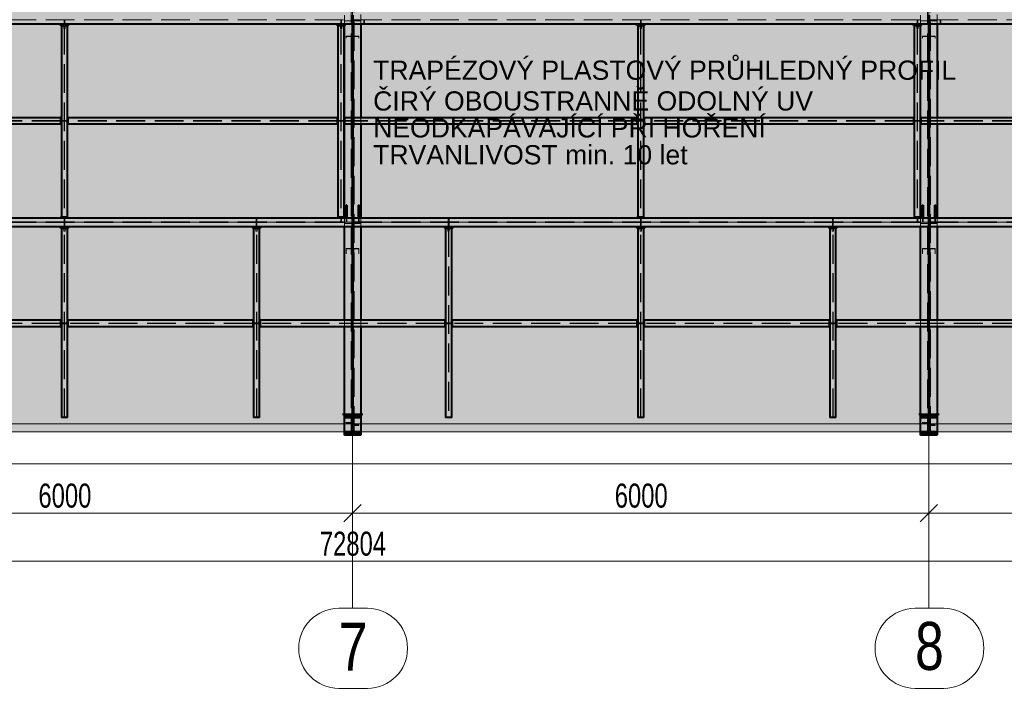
# Model space of a CAD drawing. Header units: metres. Extents: x 212 to 317, y 37 to 97.
# Tile 27 of 52: x 254.98 to 265.23, y 67.57 to 74.53. Entities that reach past the tile are written whole.
import ezdxf

# ---------------------------------------------------------------- set-up
doc = ezdxf.new("R2010")
doc.units = ezdxf.units.M
for name, pattern in [('__RA_15', [1.7, 1, -0.3, 0.1, -0.3]), ('__RA_2', [0.4, 0.3, -0.1]), ('__RA_4', [0.6, 0.3, -0.1, 0, -0.1, 0, -0.1])]:
    doc.linetypes.add(name, pattern=pattern)
for name, color, linetype, lineweight in [('OSY', 204, '__RA_15', 13), ('POPIS', 7, 'Continuous', 13), ('Standard', 7, 'Continuous', 40), ('VYZTUZ', 11, 'Continuous', 50)]:
    doc.layers.add(name, color=color, linetype=linetype, lineweight=lineweight)
doc.styles.add('ARIAL', font='ARIAL.TTF')

msp = doc.modelspace()

# ---------------------------------------------------------------- hatches: boundary and pattern name
at = {"layer": 'Standard', "linetype": 'Continuous', "lineweight": 13}
msp.add_hatch(color=204, dxfattribs=at).paths.add_polyline_path([(249.441, 76.634), (249.441, 70.236), (267.441, 70.236), (267.441, 76.634)])

# ---------------------------------------------------------------- linework, layer by layer
at = {"layer": 'OSY', "color": 204, "linetype": 'Continuous', "lineweight": 13}
for p, q in [((258.441, 68.407), (258.441, 93.935)), ((264.441, 68.407), (264.441, 93.935)), ((217.354, 72.419), (298.452, 72.419)), ((217.354, 70.318), (298.452, 70.318)), ((258.596, 68.401), (258.297, 68.401)), ((258.441, 68.407), (258.441, 68.407)), ((264.596, 68.401), (264.297, 68.401)), ((264.441, 68.407), (264.441, 68.407)), ((258.596, 67.567), (258.297, 67.567)), ((264.596, 67.567), (264.297, 67.567))]:
    msp.add_line(p, q, dxfattribs=at)
for centre, start, end in [((258.297, 67.984), 90, 270), ((258.596, 67.984), 270, 90), ((264.297, 67.984), 90, 270), ((264.596, 67.984), 270, 90)]:
    msp.add_arc(centre, 0.417, start, end, dxfattribs=at)
at = {"layer": 'Standard', "color": 136, "linetype": '__RA_2', "lineweight": 18}
for p, q in [((258.425, 80.381), (258.425, 70.202)), ((258.457, 70.202), (258.457, 80.381)), ((264.425, 80.381), (264.425, 70.202)), ((264.457, 70.202), (264.457, 80.381)), ((252.447, 74.524), (258.435, 74.524)), ((255.437, 74.524), (255.437, 74.514)), ((255.445, 74.514), (255.445, 74.524)), ((258.317, 74.524), (258.317, 74.514)), ((258.325, 74.514), (258.325, 74.524)), ((258.355, 74.524), (258.355, 74.572)), ((258.355, 74.514), (258.355, 74.524)), ((258.447, 74.524), (264.435, 74.524)), ((258.525, 74.524), (258.525, 74.514)), ((258.527, 74.58), (258.527, 74.482)), ((258.557, 74.524), (258.557, 74.514)), ((258.565, 74.514), (258.565, 74.524)), ((261.437, 74.524), (261.437, 74.514)), ((261.445, 74.514), (261.445, 74.524)), ((264.317, 74.524), (264.317, 74.514)), ((264.325, 74.514), (264.325, 74.524)), ((264.355, 74.524), (264.355, 74.572)), ((264.355, 74.514), (264.355, 74.524)), ((264.447, 74.524), (270.435, 74.524)), ((264.525, 74.524), (264.525, 74.514)), ((264.527, 74.58), (264.527, 74.482)), ((264.557, 74.524), (264.557, 74.514)), ((264.565, 74.514), (264.565, 74.524)), ((255.434, 74.464), (255.434, 74.434)), ((255.434, 74.434), (255.439, 74.434)), ((255.437, 74.514), (255.445, 74.514)), ((255.437, 74.482), (255.437, 74.514)), ((255.439, 74.464), (255.439, 72.472)), ((255.443, 74.464), (255.443, 72.472)), ((255.443, 74.434), (255.448, 74.434)), ((255.445, 74.514), (255.445, 74.482)), ((255.448, 74.434), (255.448, 74.464)), ((258.314, 74.464), (258.314, 74.434)), ((258.314, 74.434), (258.319, 74.434)), ((258.317, 74.514), (258.325, 74.514)), ((258.317, 74.482), (258.317, 74.514)), ((258.319, 74.464), (258.319, 72.472)), ((258.323, 74.464), (258.323, 72.472)), ((258.323, 74.434), (258.328, 74.434)), ((258.325, 74.514), (258.325, 74.482)), ((258.328, 74.434), (258.328, 74.464)), ((258.355, 74.482), (258.355, 74.514)), ((258.355, 74.514), (258.435, 74.514)), ((258.355, 74.469), (258.355, 74.482)), ((258.447, 74.514), (258.525, 74.514)), ((258.557, 74.514), (258.565, 74.514)), ((258.557, 74.482), (258.557, 74.514)), ((258.565, 74.514), (258.565, 74.482)), ((261.434, 74.464), (261.434, 74.434)), ((261.434, 74.434), (261.439, 74.434)), ((261.437, 74.514), (261.445, 74.514)), ((261.437, 74.482), (261.437, 74.514)), ((261.439, 74.464), (261.439, 72.472)), ((261.443, 74.464), (261.443, 72.472)), ((261.443, 74.434), (261.448, 74.434)), ((261.445, 74.514), (261.445, 74.482)), ((261.448, 74.434), (261.448, 74.464)), ((264.314, 74.464), (264.314, 74.434)), ((264.314, 74.434), (264.319, 74.434)), ((264.317, 74.514), (264.325, 74.514)), ((264.317, 74.482), (264.317, 74.514)), ((264.319, 74.464), (264.319, 72.472)), ((264.323, 74.464), (264.323, 72.472)), ((264.323, 74.434), (264.328, 74.434)), ((264.325, 74.514), (264.325, 74.482)), ((264.328, 74.434), (264.328, 74.464)), ((264.355, 74.482), (264.355, 74.514)), ((264.355, 74.514), (264.435, 74.514)), ((264.355, 74.469), (264.355, 74.482)), ((264.447, 74.514), (264.525, 74.514)), ((264.557, 74.514), (264.565, 74.514)), ((264.557, 74.482), (264.557, 74.514)), ((264.565, 74.514), (264.565, 74.482)), ((258.429, 74.355), (258.375, 74.355)), ((258.375, 74.355), (258.375, 74.352)), ((258.375, 74.352), (258.375, 74.332)), ((258.375, 74.352), (258.435, 74.352)), ((258.429, 74.357), (258.429, 74.355)), ((258.429, 74.346), (258.429, 74.355)), ((258.447, 74.352), (258.507, 74.352)), ((258.453, 74.355), (258.453, 74.357)), ((258.507, 74.355), (258.453, 74.355)), ((258.453, 74.355), (258.453, 74.346)), ((258.507, 74.352), (258.507, 74.355)), ((258.507, 74.332), (258.507, 74.352)), ((264.429, 74.355), (264.375, 74.355)), ((264.375, 74.355), (264.375, 74.352)), ((264.375, 74.352), (264.375, 74.332)), ((264.375, 74.352), (264.435, 74.352)), ((264.429, 74.357), (264.429, 74.355)), ((264.429, 74.346), (264.429, 74.355)), ((264.447, 74.352), (264.507, 74.352)), ((264.453, 74.355), (264.453, 74.357)), ((264.507, 74.355), (264.453, 74.355)), ((264.453, 74.355), (264.453, 74.346)), ((264.507, 74.352), (264.507, 74.355)), ((264.507, 74.332), (264.507, 74.352)), ((258.355, 73.433), (258.355, 73.513)), ((258.435, 73.505), (258.435, 73.441)), ((258.447, 73.441), (258.447, 73.505)), ((258.527, 73.505), (258.527, 73.441)), ((264.355, 73.433), (264.355, 73.513)), ((264.435, 73.505), (264.435, 73.441)), ((264.447, 73.441), (264.447, 73.505)), ((264.527, 73.505), (264.527, 73.441)), ((255.401, 73.475), (252.361, 73.475)), ((255.401, 73.471), (252.361, 73.471)), ((255.409, 73.477), (255.429, 73.477)), ((255.429, 73.469), (255.409, 73.469)), ((255.439, 73.477), (255.429, 73.477)), ((255.429, 73.477), (255.429, 73.469)), ((255.429, 73.469), (255.439, 73.469)), ((255.453, 73.477), (255.443, 73.477)), ((255.443, 73.469), (255.453, 73.469)), ((255.453, 73.469), (255.453, 73.477)), ((255.453, 73.477), (255.473, 73.477)), ((255.473, 73.469), (255.453, 73.469)), ((258.281, 73.475), (255.481, 73.475)), ((258.281, 73.471), (255.481, 73.471)), ((258.289, 73.477), (258.309, 73.477)), ((258.309, 73.469), (258.289, 73.469)), ((258.319, 73.477), (258.309, 73.477)), ((258.309, 73.477), (258.309, 73.469)), ((258.309, 73.469), (258.319, 73.469)), ((258.333, 73.477), (258.323, 73.477)), ((258.323, 73.469), (258.333, 73.469)), ((258.333, 73.469), (258.333, 73.477)), ((258.333, 73.477), (258.353, 73.477)), ((258.353, 73.469), (258.333, 73.469)), ((261.401, 73.475), (258.361, 73.475)), ((261.401, 73.471), (258.361, 73.471)), ((261.409, 73.477), (261.429, 73.477)), ((261.429, 73.469), (261.409, 73.469)), ((261.439, 73.477), (261.429, 73.477)), ((261.429, 73.477), (261.429, 73.469)), ((261.429, 73.469), (261.439, 73.469)), ((261.453, 73.477), (261.443, 73.477)), ((261.443, 73.469), (261.453, 73.469)), ((261.453, 73.469), (261.453, 73.477)), ((261.453, 73.477), (261.473, 73.477)), ((261.473, 73.469), (261.453, 73.469)), ((264.281, 73.475), (261.481, 73.475)), ((264.281, 73.471), (261.481, 73.471)), ((264.289, 73.477), (264.309, 73.477)), ((264.309, 73.469), (264.289, 73.469)), ((264.319, 73.477), (264.309, 73.477)), ((264.309, 73.477), (264.309, 73.469)), ((264.309, 73.469), (264.319, 73.469)), ((264.333, 73.477), (264.323, 73.477)), ((264.323, 73.469), (264.333, 73.469)), ((264.333, 73.469), (264.333, 73.477)), ((264.333, 73.477), (264.353, 73.477)), ((264.353, 73.469), (264.333, 73.469)), ((267.401, 73.475), (264.361, 73.475)), ((267.401, 73.471), (264.361, 73.471)), ((258.373, 72.482), (258.381, 72.482)), ((258.501, 72.482), (258.509, 72.482)), ((264.373, 72.482), (264.381, 72.482)), ((264.501, 72.482), (264.509, 72.482)), ((252.447, 72.422), (258.435, 72.422)), ((252.447, 72.416), (258.435, 72.416)), ((255.437, 72.432), (255.437, 72.464)), ((255.445, 72.432), (255.437, 72.432)), ((255.437, 72.432), (255.437, 72.422)), ((255.437, 72.416), (255.437, 72.406)), ((255.437, 72.406), (255.445, 72.406)), ((255.437, 72.374), (255.437, 72.406)), ((255.445, 72.464), (255.445, 72.432)), ((255.445, 72.422), (255.445, 72.432)), ((255.445, 72.406), (255.445, 72.416)), ((255.445, 72.406), (255.445, 72.374)), ((257.437, 72.432), (257.437, 72.464)), ((257.445, 72.432), (257.437, 72.432)), ((257.437, 72.432), (257.437, 72.422)), ((257.437, 72.416), (257.437, 72.406)), ((257.437, 72.406), (257.445, 72.406)), ((257.437, 72.374), (257.437, 72.406)), ((257.445, 72.464), (257.445, 72.432)), ((257.445, 72.422), (257.445, 72.432)), ((257.445, 72.406), (257.445, 72.416)), ((257.445, 72.406), (257.445, 72.374)), ((258.317, 72.432), (258.317, 72.464)), ((258.325, 72.432), (258.317, 72.432)), ((258.317, 72.432), (258.317, 72.422)), ((258.325, 72.464), (258.325, 72.432)), ((258.325, 72.422), (258.325, 72.432)), ((258.355, 72.416), (258.355, 72.464)), ((258.355, 72.406), (258.355, 72.416)), ((258.355, 72.374), (258.355, 72.406)), ((258.355, 72.406), (258.435, 72.406)), ((258.373, 72.422), (258.373, 72.464)), ((258.381, 72.464), (258.381, 72.422)), ((258.447, 72.422), (264.435, 72.422)), ((258.447, 72.416), (264.435, 72.416)), ((258.447, 72.406), (258.525, 72.406)), ((258.501, 72.422), (258.501, 72.464)), ((258.509, 72.464), (258.509, 72.422)), ((258.525, 72.416), (258.525, 72.406)), ((258.527, 72.464), (258.527, 72.374)), ((259.437, 72.432), (259.437, 72.464)), ((259.445, 72.432), (259.437, 72.432)), ((259.437, 72.432), (259.437, 72.422)), ((259.437, 72.416), (259.437, 72.406)), ((259.437, 72.406), (259.445, 72.406)), ((259.437, 72.374), (259.437, 72.406)), ((259.445, 72.464), (259.445, 72.432)), ((259.445, 72.422), (259.445, 72.432)), ((259.445, 72.406), (259.445, 72.416)), ((259.445, 72.406), (259.445, 72.374)), ((261.437, 72.432), (261.437, 72.464)), ((261.445, 72.432), (261.437, 72.432)), ((261.437, 72.432), (261.437, 72.422)), ((261.437, 72.416), (261.437, 72.406)), ((261.437, 72.406), (261.445, 72.406)), ((261.437, 72.374), (261.437, 72.406)), ((261.445, 72.464), (261.445, 72.432)), ((261.445, 72.422), (261.445, 72.432)), ((261.445, 72.406), (261.445, 72.416)), ((261.445, 72.406), (261.445, 72.374)), ((263.437, 72.432), (263.437, 72.464)), ((263.445, 72.432), (263.437, 72.432)), ((263.437, 72.432), (263.437, 72.422)), ((263.437, 72.416), (263.437, 72.406)), ((263.437, 72.406), (263.445, 72.406)), ((263.437, 72.374), (263.437, 72.406)), ((263.445, 72.464), (263.445, 72.432)), ((263.445, 72.422), (263.445, 72.432)), ((263.445, 72.406), (263.445, 72.416)), ((263.445, 72.406), (263.445, 72.374)), ((264.317, 72.432), (264.317, 72.464)), ((264.325, 72.432), (264.317, 72.432)), ((264.317, 72.432), (264.317, 72.422)), ((264.325, 72.464), (264.325, 72.432)), ((264.325, 72.422), (264.325, 72.432)), ((264.355, 72.416), (264.355, 72.464)), ((264.355, 72.406), (264.355, 72.416)), ((264.355, 72.374), (264.355, 72.406)), ((264.355, 72.406), (264.435, 72.406)), ((264.373, 72.422), (264.373, 72.464)), ((264.381, 72.464), (264.381, 72.422)), ((264.447, 72.422), (270.435, 72.422)), ((264.447, 72.416), (270.435, 72.416)), ((264.447, 72.406), (264.525, 72.406)), ((264.501, 72.422), (264.501, 72.464)), ((264.509, 72.464), (264.509, 72.422)), ((264.525, 72.416), (264.525, 72.406)), ((264.527, 72.464), (264.527, 72.374)), ((255.434, 72.356), (255.434, 72.326)), ((255.434, 72.326), (255.439, 72.326)), ((255.439, 70.386), (255.439, 72.356)), ((255.443, 70.386), (255.443, 72.356)), ((255.443, 72.326), (255.448, 72.326)), ((255.448, 72.326), (255.448, 72.356)), ((257.434, 72.356), (257.434, 72.326)), ((257.434, 72.326), (257.439, 72.326)), ((257.439, 70.386), (257.439, 72.356)), ((257.443, 70.386), (257.443, 72.356)), ((257.443, 72.326), (257.448, 72.326)), ((257.448, 72.326), (257.448, 72.356)), ((259.434, 72.356), (259.434, 72.326)), ((259.434, 72.326), (259.439, 72.326)), ((259.439, 72.356), (259.439, 70.386)), ((259.443, 72.356), (259.443, 70.386)), ((259.443, 72.326), (259.448, 72.326)), ((259.448, 72.326), (259.448, 72.356)), ((261.434, 72.356), (261.434, 72.326)), ((261.434, 72.326), (261.439, 72.326)), ((261.439, 70.386), (261.439, 72.356)), ((261.443, 70.386), (261.443, 72.356)), ((261.443, 72.326), (261.448, 72.326)), ((261.448, 72.326), (261.448, 72.356)), ((263.434, 72.356), (263.434, 72.326)), ((263.434, 72.326), (263.439, 72.326)), ((263.439, 70.386), (263.439, 72.356)), ((263.443, 70.386), (263.443, 72.356)), ((263.443, 72.326), (263.448, 72.326)), ((263.448, 72.326), (263.448, 72.356)), ((258.429, 72.143), (258.375, 72.143)), ((258.375, 72.143), (258.375, 72.141)), ((258.375, 72.141), (258.375, 72.09)), ((258.375, 72.141), (258.435, 72.141)), ((258.429, 72.146), (258.429, 72.143)), ((258.429, 72.112), (258.429, 72.143)), ((258.447, 72.141), (258.507, 72.141)), ((258.453, 72.143), (258.453, 72.146)), ((258.507, 72.143), (258.453, 72.143)), ((258.453, 72.143), (258.453, 72.112)), ((258.507, 72.141), (258.507, 72.143)), ((258.507, 72.09), (258.507, 72.141)), ((264.429, 72.143), (264.375, 72.143)), ((264.375, 72.143), (264.375, 72.141)), ((264.375, 72.141), (264.375, 72.09)), ((264.375, 72.141), (264.435, 72.141)), ((264.429, 72.146), (264.429, 72.143)), ((264.429, 72.112), (264.429, 72.143)), ((264.447, 72.141), (264.507, 72.141)), ((264.453, 72.143), (264.453, 72.146)), ((264.507, 72.143), (264.453, 72.143)), ((264.453, 72.143), (264.453, 72.112)), ((264.507, 72.141), (264.507, 72.143)), ((264.507, 72.09), (264.507, 72.141)), ((255.401, 71.367), (253.481, 71.367)), ((255.401, 71.363), (253.481, 71.363)), ((255.409, 71.369), (255.429, 71.369)), ((255.429, 71.361), (255.409, 71.361)), ((255.439, 71.369), (255.429, 71.369)), ((255.429, 71.369), (255.429, 71.361)), ((255.429, 71.361), (255.439, 71.361)), ((255.453, 71.369), (255.443, 71.369)), ((255.443, 71.361), (255.453, 71.361)), ((255.453, 71.361), (255.453, 71.369)), ((255.453, 71.369), (255.473, 71.369)), ((255.473, 71.361), (255.453, 71.361)), ((257.401, 71.367), (255.481, 71.367)), ((257.401, 71.363), (255.481, 71.363)), ((257.409, 71.369), (257.429, 71.369)), ((257.429, 71.361), (257.409, 71.361)), ((257.439, 71.369), (257.429, 71.369)), ((257.429, 71.369), (257.429, 71.361)), ((257.429, 71.361), (257.439, 71.361)), ((257.453, 71.369), (257.443, 71.369)), ((257.443, 71.361), (257.453, 71.361)), ((257.453, 71.361), (257.453, 71.369)), ((257.453, 71.369), (257.473, 71.369)), ((257.473, 71.361), (257.453, 71.361)), ((259.401, 71.367), (257.481, 71.367)), ((259.401, 71.363), (257.481, 71.363)), ((258.355, 71.333), (258.355, 71.397)), ((258.435, 71.397), (258.435, 71.333)), ((258.447, 71.333), (258.447, 71.397)), ((258.527, 71.397), (258.527, 71.333)), ((259.409, 71.369), (259.429, 71.369)), ((259.429, 71.361), (259.409, 71.361)), ((259.439, 71.369), (259.429, 71.369)), ((259.429, 71.369), (259.429, 71.361)), ((259.429, 71.361), (259.439, 71.361)), ((259.453, 71.369), (259.443, 71.369)), ((259.443, 71.361), (259.453, 71.361)), ((259.453, 71.361), (259.453, 71.369)), ((259.453, 71.369), (259.473, 71.369)), ((259.473, 71.361), (259.453, 71.361)), ((261.401, 71.367), (259.481, 71.367)), ((261.401, 71.363), (259.481, 71.363)), ((261.409, 71.369), (261.429, 71.369)), ((261.429, 71.361), (261.409, 71.361)), ((261.439, 71.369), (261.429, 71.369)), ((261.429, 71.369), (261.429, 71.361)), ((261.429, 71.361), (261.439, 71.361)), ((261.453, 71.369), (261.443, 71.369)), ((261.443, 71.361), (261.453, 71.361)), ((261.453, 71.361), (261.453, 71.369)), ((261.453, 71.369), (261.473, 71.369)), ((261.473, 71.361), (261.453, 71.361)), ((263.401, 71.367), (261.481, 71.367)), ((263.401, 71.363), (261.481, 71.363)), ((263.409, 71.369), (263.429, 71.369)), ((263.429, 71.361), (263.409, 71.361)), ((263.439, 71.369), (263.429, 71.369)), ((263.429, 71.369), (263.429, 71.361)), ((263.429, 71.361), (263.439, 71.361)), ((263.453, 71.369), (263.443, 71.369)), ((263.443, 71.361), (263.453, 71.361)), ((263.453, 71.361), (263.453, 71.369)), ((263.453, 71.369), (263.473, 71.369)), ((263.473, 71.361), (263.453, 71.361)), ((265.401, 71.367), (263.481, 71.367)), ((265.401, 71.363), (263.481, 71.363)), ((264.355, 71.333), (264.355, 71.397)), ((264.435, 71.397), (264.435, 71.333)), ((264.447, 71.333), (264.447, 71.397)), ((264.527, 71.397), (264.527, 71.333)), ((258.375, 70.336), (258.375, 70.335)), ((258.429, 70.335), (258.375, 70.335)), ((258.375, 70.335), (258.375, 70.329)), ((258.375, 70.329), (258.435, 70.329)), ((258.429, 70.39), (258.429, 70.389)), ((258.429, 70.389), (258.429, 70.335)), ((258.435, 70.389), (258.429, 70.389)), ((264.375, 70.336), (264.375, 70.335)), ((264.429, 70.335), (264.375, 70.335)), ((264.375, 70.335), (264.375, 70.329)), ((264.375, 70.329), (264.435, 70.329)), ((264.429, 70.39), (264.429, 70.389)), ((264.429, 70.389), (264.429, 70.335)), ((264.435, 70.389), (264.429, 70.389)), ((258.507, 70.309), (258.447, 70.309)), ((258.447, 70.249), (258.453, 70.249)), ((258.453, 70.304), (258.453, 70.303)), ((258.453, 70.249), (258.453, 70.303)), ((258.453, 70.303), (258.507, 70.303)), ((258.507, 70.309), (258.507, 70.31)), ((258.507, 70.303), (258.507, 70.309)), ((264.507, 70.309), (264.447, 70.309)), ((264.447, 70.249), (264.453, 70.249)), ((264.453, 70.304), (264.453, 70.303)), ((264.453, 70.249), (264.453, 70.303)), ((264.453, 70.303), (264.507, 70.303)), ((264.507, 70.309), (264.507, 70.31)), ((264.507, 70.303), (264.507, 70.309)), ((258.355, 70.202), (258.425, 70.202)), ((258.425, 70.208), (258.435, 70.208)), ((258.447, 70.208), (258.457, 70.208)), ((258.457, 70.202), (258.527, 70.202)), ((264.355, 70.202), (264.425, 70.202)), ((264.425, 70.208), (264.435, 70.208)), ((264.447, 70.208), (264.457, 70.208)), ((264.457, 70.202), (264.527, 70.202))]:
    msp.add_line(p, q, dxfattribs=at)
at = {"layer": 'Standard', "color": 1, "linetype": 'Continuous', "lineweight": 40}
for p, q in [((258.435, 74.572), (258.435, 74.482)), ((258.447, 74.524), (258.435, 74.524)), ((258.447, 74.482), (258.447, 74.572)), ((264.435, 74.572), (264.435, 74.482)), ((264.447, 74.524), (264.435, 74.524)), ((264.447, 74.482), (264.447, 74.572)), ((252.447, 74.482), (258.435, 74.482)), ((255.391, 74.474), (255.391, 74.482)), ((255.391, 74.474), (255.491, 74.474)), ((255.399, 74.474), (255.399, 74.469)), ((255.399, 74.469), (255.434, 74.469)), ((255.409, 74.464), (255.409, 72.472)), ((255.409, 74.464), (255.473, 74.464)), ((255.434, 74.469), (255.434, 74.464)), ((255.439, 74.464), (255.439, 74.474)), ((255.443, 74.474), (255.443, 74.464)), ((255.448, 74.464), (255.448, 74.469)), ((255.448, 74.469), (255.483, 74.469)), ((255.473, 72.472), (255.473, 74.464)), ((255.483, 74.469), (255.483, 74.474)), ((255.491, 74.482), (255.491, 74.474)), ((258.271, 74.474), (258.271, 74.482)), ((258.271, 74.474), (258.371, 74.474)), ((258.279, 74.474), (258.279, 74.469)), ((258.279, 74.469), (258.314, 74.469)), ((258.289, 74.464), (258.289, 72.472)), ((258.289, 74.464), (258.353, 74.464)), ((258.314, 74.469), (258.314, 74.464)), ((258.319, 74.464), (258.319, 74.474)), ((258.323, 74.474), (258.323, 74.464)), ((258.328, 74.464), (258.328, 74.469)), ((258.328, 74.469), (258.363, 74.469)), ((258.353, 72.472), (258.353, 74.464)), ((258.355, 73.513), (258.355, 74.469)), ((258.363, 74.469), (258.363, 74.474)), ((258.371, 74.482), (258.371, 74.474)), ((258.435, 74.514), (258.447, 74.514)), ((258.435, 74.482), (258.435, 73.505)), ((258.447, 73.505), (258.447, 74.482)), ((258.447, 74.482), (264.435, 74.482)), ((258.527, 74.482), (258.527, 73.505)), ((261.391, 74.474), (261.391, 74.482)), ((261.391, 74.474), (261.491, 74.474)), ((261.399, 74.474), (261.399, 74.469)), ((261.399, 74.469), (261.434, 74.469)), ((261.409, 74.464), (261.409, 72.472)), ((261.409, 74.464), (261.473, 74.464)), ((261.434, 74.469), (261.434, 74.464)), ((261.439, 74.464), (261.439, 74.474)), ((261.443, 74.474), (261.443, 74.464)), ((261.448, 74.464), (261.448, 74.469)), ((261.448, 74.469), (261.483, 74.469)), ((261.473, 72.472), (261.473, 74.464)), ((261.483, 74.469), (261.483, 74.474)), ((261.491, 74.482), (261.491, 74.474)), ((264.271, 74.474), (264.271, 74.482)), ((264.271, 74.474), (264.371, 74.474)), ((264.279, 74.474), (264.279, 74.469)), ((264.279, 74.469), (264.314, 74.469)), ((264.289, 74.464), (264.289, 72.472)), ((264.289, 74.464), (264.353, 74.464)), ((264.314, 74.469), (264.314, 74.464)), ((264.319, 74.464), (264.319, 74.474)), ((264.323, 74.474), (264.323, 74.464)), ((264.328, 74.464), (264.328, 74.469)), ((264.328, 74.469), (264.363, 74.469)), ((264.353, 72.472), (264.353, 74.464)), ((264.355, 73.513), (264.355, 74.469)), ((264.363, 74.469), (264.363, 74.474)), ((264.371, 74.482), (264.371, 74.474)), ((264.435, 74.514), (264.447, 74.514)), ((264.435, 74.482), (264.435, 73.505)), ((264.447, 73.505), (264.447, 74.482)), ((264.447, 74.482), (270.435, 74.482)), ((264.527, 74.482), (264.527, 73.505)), ((258.447, 74.218), (258.435, 74.218)), ((264.447, 74.218), (264.435, 74.218)), ((255.401, 73.505), (252.361, 73.505)), ((255.401, 73.513), (255.401, 73.505)), ((255.401, 73.513), (255.409, 73.513)), ((255.401, 73.505), (255.401, 73.441)), ((255.473, 73.513), (255.481, 73.513)), ((255.481, 73.505), (255.481, 73.513)), ((255.481, 73.441), (255.481, 73.505)), ((258.281, 73.505), (255.481, 73.505)), ((258.281, 73.513), (258.281, 73.505)), ((258.281, 73.513), (258.289, 73.513)), ((258.281, 73.505), (258.281, 73.441)), ((258.353, 73.513), (258.361, 73.513)), ((258.361, 73.505), (258.361, 73.513)), ((258.361, 73.441), (258.361, 73.505)), ((261.401, 73.505), (258.361, 73.505)), ((261.401, 73.513), (261.401, 73.505)), ((261.401, 73.513), (261.409, 73.513)), ((261.401, 73.505), (261.401, 73.441)), ((261.473, 73.513), (261.481, 73.513)), ((261.481, 73.505), (261.481, 73.513)), ((261.481, 73.441), (261.481, 73.505)), ((264.281, 73.505), (261.481, 73.505)), ((264.281, 73.513), (264.281, 73.505)), ((264.281, 73.513), (264.289, 73.513)), ((264.281, 73.505), (264.281, 73.441)), ((264.353, 73.513), (264.361, 73.513)), ((264.361, 73.505), (264.361, 73.513)), ((264.361, 73.441), (264.361, 73.505)), ((267.401, 73.505), (264.361, 73.505)), ((252.361, 73.441), (255.401, 73.441)), ((255.401, 73.441), (255.401, 73.433)), ((255.409, 73.433), (255.401, 73.433)), ((255.481, 73.433), (255.473, 73.433)), ((255.481, 73.433), (255.481, 73.441)), ((255.481, 73.441), (258.281, 73.441)), ((258.281, 73.441), (258.281, 73.433)), ((258.289, 73.433), (258.281, 73.433)), ((258.361, 73.433), (258.353, 73.433)), ((258.355, 72.464), (258.355, 73.433)), ((258.361, 73.433), (258.361, 73.441)), ((258.361, 73.441), (261.401, 73.441)), ((258.435, 73.441), (258.435, 72.464)), ((258.447, 72.464), (258.447, 73.441)), ((258.527, 73.441), (258.527, 72.464)), ((261.401, 73.441), (261.401, 73.433)), ((261.409, 73.433), (261.401, 73.433)), ((261.481, 73.433), (261.473, 73.433)), ((261.481, 73.433), (261.481, 73.441)), ((261.481, 73.441), (264.281, 73.441)), ((264.281, 73.441), (264.281, 73.433)), ((264.289, 73.433), (264.281, 73.433)), ((264.361, 73.433), (264.353, 73.433)), ((264.355, 72.464), (264.355, 73.433)), ((264.361, 73.433), (264.361, 73.441)), ((264.361, 73.441), (267.401, 73.441)), ((264.435, 73.441), (264.435, 72.464)), ((264.447, 72.464), (264.447, 73.441)), ((264.527, 73.441), (264.527, 72.464)), ((258.373, 72.464), (258.373, 72.595)), ((258.381, 72.595), (258.373, 72.595)), ((258.381, 72.595), (258.381, 72.464)), ((258.509, 72.595), (258.501, 72.595)), ((258.501, 72.464), (258.501, 72.595)), ((258.509, 72.595), (258.509, 72.464)), ((264.373, 72.464), (264.373, 72.595)), ((264.381, 72.595), (264.373, 72.595)), ((264.381, 72.595), (264.381, 72.464)), ((264.509, 72.595), (264.501, 72.595)), ((264.501, 72.464), (264.501, 72.595)), ((264.509, 72.595), (264.509, 72.464)), ((255.401, 72.464), (255.401, 72.472)), ((255.409, 72.472), (255.401, 72.472)), ((255.473, 72.472), (255.409, 72.472)), ((255.481, 72.472), (255.473, 72.472)), ((255.481, 72.472), (255.481, 72.464)), ((258.281, 72.464), (258.281, 72.472)), ((258.289, 72.472), (258.281, 72.472)), ((258.353, 72.472), (258.289, 72.472)), ((258.361, 72.472), (258.353, 72.472)), ((258.361, 72.472), (258.361, 72.464)), ((258.447, 72.5), (258.435, 72.5)), ((261.401, 72.464), (261.401, 72.472)), ((261.409, 72.472), (261.401, 72.472)), ((261.473, 72.472), (261.409, 72.472)), ((261.481, 72.472), (261.473, 72.472)), ((261.481, 72.472), (261.481, 72.464)), ((264.281, 72.464), (264.281, 72.472)), ((264.289, 72.472), (264.281, 72.472)), ((264.353, 72.472), (264.289, 72.472)), ((264.361, 72.472), (264.353, 72.472)), ((264.361, 72.472), (264.361, 72.464)), ((264.447, 72.5), (264.435, 72.5)), ((252.447, 72.464), (258.435, 72.464)), ((252.447, 72.374), (258.435, 72.374)), ((255.391, 72.366), (255.391, 72.374)), ((255.491, 72.374), (255.491, 72.366)), ((257.391, 72.366), (257.391, 72.374)), ((257.491, 72.374), (257.491, 72.366)), ((258.355, 71.397), (258.355, 72.374)), ((258.435, 72.464), (258.435, 72.374)), ((258.447, 72.416), (258.435, 72.416)), ((258.435, 72.406), (258.447, 72.406)), ((258.435, 72.374), (258.435, 71.397)), ((258.447, 72.464), (264.435, 72.464)), ((258.447, 72.374), (258.447, 72.464)), ((258.447, 71.397), (258.447, 72.374)), ((258.447, 72.374), (264.435, 72.374)), ((258.527, 72.374), (258.527, 71.397)), ((259.391, 72.366), (259.391, 72.374)), ((259.491, 72.374), (259.491, 72.366)), ((261.391, 72.366), (261.391, 72.374)), ((261.491, 72.374), (261.491, 72.366)), ((263.391, 72.366), (263.391, 72.374)), ((263.491, 72.374), (263.491, 72.366)), ((264.355, 71.397), (264.355, 72.374)), ((264.435, 72.464), (264.435, 72.374)), ((264.447, 72.416), (264.435, 72.416)), ((264.435, 72.406), (264.447, 72.406)), ((264.435, 72.374), (264.435, 71.397)), ((264.447, 72.464), (270.435, 72.464)), ((264.447, 72.374), (264.447, 72.464)), ((264.447, 71.397), (264.447, 72.374)), ((264.447, 72.374), (270.435, 72.374)), ((264.527, 72.374), (264.527, 71.397)), ((255.391, 72.366), (255.491, 72.366)), ((255.399, 72.366), (255.399, 72.361)), ((255.399, 72.361), (255.434, 72.361)), ((255.409, 72.356), (255.473, 72.356)), ((255.409, 72.356), (255.409, 70.386)), ((255.434, 72.361), (255.434, 72.356)), ((255.439, 72.356), (255.439, 72.366)), ((255.443, 72.366), (255.443, 72.356)), ((255.448, 72.356), (255.448, 72.361)), ((255.448, 72.361), (255.483, 72.361)), ((255.473, 70.386), (255.473, 72.356)), ((255.483, 72.361), (255.483, 72.366)), ((257.391, 72.366), (257.491, 72.366)), ((257.399, 72.366), (257.399, 72.361)), ((257.399, 72.361), (257.434, 72.361)), ((257.409, 72.356), (257.473, 72.356)), ((257.409, 72.356), (257.409, 70.386)), ((257.434, 72.361), (257.434, 72.356)), ((257.439, 72.356), (257.439, 72.366)), ((257.443, 72.366), (257.443, 72.356)), ((257.448, 72.356), (257.448, 72.361)), ((257.448, 72.361), (257.483, 72.361)), ((257.473, 70.386), (257.473, 72.356)), ((257.483, 72.361), (257.483, 72.366)), ((259.391, 72.366), (259.491, 72.366)), ((259.399, 72.366), (259.399, 72.361)), ((259.399, 72.361), (259.434, 72.361)), ((259.409, 72.356), (259.409, 70.386)), ((259.409, 72.356), (259.473, 72.356)), ((259.434, 72.361), (259.434, 72.356)), ((259.439, 72.356), (259.439, 72.366)), ((259.443, 72.366), (259.443, 72.356)), ((259.448, 72.356), (259.448, 72.361)), ((259.448, 72.361), (259.483, 72.361)), ((259.473, 70.386), (259.473, 72.356)), ((259.483, 72.361), (259.483, 72.366)), ((261.391, 72.366), (261.491, 72.366)), ((261.399, 72.366), (261.399, 72.361)), ((261.399, 72.361), (261.434, 72.361)), ((261.409, 72.356), (261.473, 72.356)), ((261.409, 72.356), (261.409, 70.386)), ((261.434, 72.361), (261.434, 72.356)), ((261.439, 72.356), (261.439, 72.366)), ((261.443, 72.366), (261.443, 72.356)), ((261.448, 72.356), (261.448, 72.361)), ((261.448, 72.361), (261.483, 72.361)), ((261.473, 70.386), (261.473, 72.356)), ((261.483, 72.361), (261.483, 72.366)), ((263.391, 72.366), (263.491, 72.366)), ((263.399, 72.366), (263.399, 72.361)), ((263.399, 72.361), (263.434, 72.361)), ((263.409, 72.356), (263.473, 72.356)), ((263.409, 72.356), (263.409, 70.386)), ((263.434, 72.361), (263.434, 72.356)), ((263.439, 72.356), (263.439, 72.366)), ((263.443, 72.366), (263.443, 72.356)), ((263.448, 72.356), (263.448, 72.361)), ((263.448, 72.361), (263.483, 72.361)), ((263.473, 70.386), (263.473, 72.356)), ((263.483, 72.361), (263.483, 72.366)), ((258.447, 72), (258.435, 72)), ((264.447, 72), (264.435, 72)), ((255.401, 71.397), (253.481, 71.397)), ((255.401, 71.405), (255.401, 71.397)), ((255.401, 71.405), (255.409, 71.405)), ((255.401, 71.397), (255.401, 71.333)), ((255.473, 71.405), (255.481, 71.405)), ((255.481, 71.397), (255.481, 71.405)), ((255.481, 71.333), (255.481, 71.397)), ((257.401, 71.397), (255.481, 71.397)), ((257.401, 71.405), (257.401, 71.397)), ((257.401, 71.405), (257.409, 71.405)), ((257.401, 71.397), (257.401, 71.333)), ((257.473, 71.405), (257.481, 71.405)), ((257.481, 71.397), (257.481, 71.405)), ((257.481, 71.333), (257.481, 71.397)), ((259.401, 71.397), (257.481, 71.397)), ((259.401, 71.405), (259.401, 71.397)), ((259.401, 71.405), (259.409, 71.405)), ((259.401, 71.397), (259.401, 71.333)), ((259.473, 71.405), (259.481, 71.405)), ((259.481, 71.397), (259.481, 71.405)), ((259.481, 71.333), (259.481, 71.397)), ((261.401, 71.397), (259.481, 71.397)), ((261.401, 71.405), (261.401, 71.397)), ((261.401, 71.405), (261.409, 71.405)), ((261.401, 71.397), (261.401, 71.333)), ((261.473, 71.405), (261.481, 71.405)), ((261.481, 71.397), (261.481, 71.405)), ((261.481, 71.333), (261.481, 71.397)), ((263.401, 71.397), (261.481, 71.397)), ((263.401, 71.405), (263.401, 71.397)), ((263.401, 71.405), (263.409, 71.405)), ((263.401, 71.397), (263.401, 71.333)), ((263.473, 71.405), (263.481, 71.405)), ((263.481, 71.397), (263.481, 71.405)), ((263.481, 71.333), (263.481, 71.397)), ((265.401, 71.397), (263.481, 71.397)), ((253.481, 71.333), (255.401, 71.333)), ((255.401, 71.333), (255.401, 71.325)), ((255.409, 71.325), (255.401, 71.325)), ((255.481, 71.325), (255.473, 71.325)), ((255.481, 71.325), (255.481, 71.333)), ((255.481, 71.333), (257.401, 71.333)), ((257.401, 71.333), (257.401, 71.325)), ((257.409, 71.325), (257.401, 71.325)), ((257.481, 71.325), (257.473, 71.325)), ((257.481, 71.325), (257.481, 71.333)), ((257.481, 71.333), (259.401, 71.333)), ((258.355, 70.386), (258.355, 71.333)), ((258.435, 71.333), (258.435, 70.396)), ((258.447, 70.386), (258.447, 71.333)), ((258.527, 71.333), (258.527, 70.201)), ((259.401, 71.333), (259.401, 71.325)), ((259.409, 71.325), (259.401, 71.325)), ((259.481, 71.325), (259.473, 71.325)), ((259.481, 71.325), (259.481, 71.333)), ((259.481, 71.333), (261.401, 71.333)), ((261.401, 71.333), (261.401, 71.325)), ((261.409, 71.325), (261.401, 71.325)), ((261.481, 71.325), (261.473, 71.325)), ((261.481, 71.325), (261.481, 71.333)), ((261.481, 71.333), (263.401, 71.333)), ((263.401, 71.333), (263.401, 71.325)), ((263.409, 71.325), (263.401, 71.325)), ((263.481, 71.325), (263.473, 71.325)), ((263.481, 71.325), (263.481, 71.333)), ((263.481, 71.333), (265.401, 71.333)), ((264.355, 70.386), (264.355, 71.333)), ((264.435, 71.333), (264.435, 70.396)), ((264.447, 70.386), (264.447, 71.333)), ((264.527, 71.333), (264.527, 70.201)), ((255.473, 70.386), (255.409, 70.386)), ((257.473, 70.386), (257.409, 70.386)), ((258.355, 70.386), (258.355, 70.396)), ((258.525, 70.396), (258.355, 70.396)), ((258.355, 70.226), (258.355, 70.386)), ((258.355, 70.386), (258.525, 70.386)), ((258.447, 70.413), (258.435, 70.413)), ((258.435, 70.396), (258.435, 70.236)), ((258.447, 70.226), (258.447, 70.386)), ((258.525, 70.396), (258.525, 70.386)), ((259.473, 70.386), (259.409, 70.386)), ((261.473, 70.386), (261.409, 70.386)), ((263.473, 70.386), (263.409, 70.386)), ((264.355, 70.386), (264.355, 70.396)), ((264.525, 70.396), (264.355, 70.396)), ((264.355, 70.226), (264.355, 70.386)), ((264.355, 70.386), (264.525, 70.386)), ((264.447, 70.413), (264.435, 70.413)), ((264.435, 70.396), (264.435, 70.236)), ((264.447, 70.226), (264.447, 70.386)), ((264.525, 70.396), (264.525, 70.386)), ((258.525, 70.236), (258.355, 70.236)), ((258.355, 70.226), (258.355, 70.236)), ((258.355, 70.201), (258.355, 70.226)), ((258.355, 70.226), (258.525, 70.226)), ((258.435, 70.236), (258.435, 70.201)), ((258.447, 70.201), (258.447, 70.226)), ((258.525, 70.236), (258.525, 70.226)), ((264.525, 70.236), (264.355, 70.236)), ((264.355, 70.226), (264.355, 70.236)), ((264.355, 70.201), (264.355, 70.226)), ((264.355, 70.226), (264.525, 70.226)), ((264.435, 70.236), (264.435, 70.201)), ((264.447, 70.201), (264.447, 70.226)), ((264.525, 70.236), (264.525, 70.226)), ((258.435, 70.201), (258.355, 70.201)), ((258.447, 70.212), (258.435, 70.212)), ((258.527, 70.201), (258.447, 70.201)), ((264.435, 70.201), (264.355, 70.201)), ((264.447, 70.212), (264.435, 70.212)), ((264.527, 70.201), (264.447, 70.201))]:
    msp.add_line(p, q, dxfattribs=at)
at = {"layer": 'Standard', "color": 1, "linetype": '__RA_4', "lineweight": 40}
for p, q in [((258.335, 70.42), (258.547, 70.42)), ((264.335, 70.42), (264.547, 70.42))]:
    msp.add_line(p, q, dxfattribs=at)
at = {"layer": 'Standard', "color": 7, "linetype": 'Continuous', "lineweight": 13}
msp.add_line((222.039, 70.236), (294.843, 70.236), dxfattribs=at)
msp.add_lwpolyline([(217.254, 69.903), (298.552, 69.903), (298.552, 92.332), (217.254, 92.332), (217.254, 69.903)], dxfattribs=at)
at = {"layer": 'VYZTUZ', "color": 171, "linetype": 'Continuous', "lineweight": 18}
for p, q in [((258.441, 69.39), (258.441, 69.54)), ((264.441, 69.39), (264.441, 69.54)), ((258.351, 69.3), (258.531, 69.48)), ((264.351, 69.3), (264.531, 69.48)), ((252.441, 69.39), (258.441, 69.39)), ((258.441, 69.39), (258.441, 69.24)), ((258.441, 69.39), (264.441, 69.39)), ((264.441, 69.39), (264.441, 69.24)), ((264.441, 69.39), (270.441, 69.39)), ((222.039, 68.89), (294.843, 68.89))]:
    msp.add_line(p, q, dxfattribs=at)

# ---------------------------------------------------------------- texts
at = {"layer": 'OSY', "color": 204, "linetype": '__RA_15', "lineweight": 13, "char_height": 0.5, "width": 0.19231, "attachment_point": 7, "style": 'ARIAL'}
for s, insert in [('\\W0.77;7', (258.297, 67.751)), ('\\W0.77;8', (264.297, 67.751))]:
    msp.add_mtext(s, dxfattribs=dict(at, insert=insert))
at = {"layer": 'POPIS', "color": 204, "linetype": 'Continuous', "lineweight": 13, "char_height": 0.2, "width": 0.09912, "attachment_point": 7, "style": 'ARIAL'}
for s, insert in [('\\W0.99;TRAPÉZOVÝ\\~PLASTOVÝ\\~PRŮHLEDNÝ\\~PROFIL', (258.655, 73.897)), ('\\W0.99;ČIRÝ\\~OBOUSTRANNĚ\\~ODOLNÝ\\~UV', (258.655, 73.577)), ('\\W0.99;NEODKAPÁVAJÍCÍ\\~PŘI\\~HOŘENÍ\\~', (258.655, 73.297)), ('\\W0.99;TRVANLIVOST\\~min.\\~10\\~let', (258.655, 73.017))]:
    msp.add_mtext(s, dxfattribs=dict(at, insert=insert))
at = {"layer": 'VYZTUZ', "color": 171, "linetype": 'Continuous', "lineweight": 18, "char_height": 0.25, "width": 0.08929, "attachment_point": 7, "style": 'ARIAL'}
for s, insert in [('\\W0.71;6000', (255.17, 69.444)), ('\\W0.71;6000', (261.17, 69.444)), ('\\W0.71;72804', (258.1, 68.944))]:
    msp.add_mtext(s, dxfattribs=dict(at, insert=insert))

doc.saveas('drawing.dxf')
